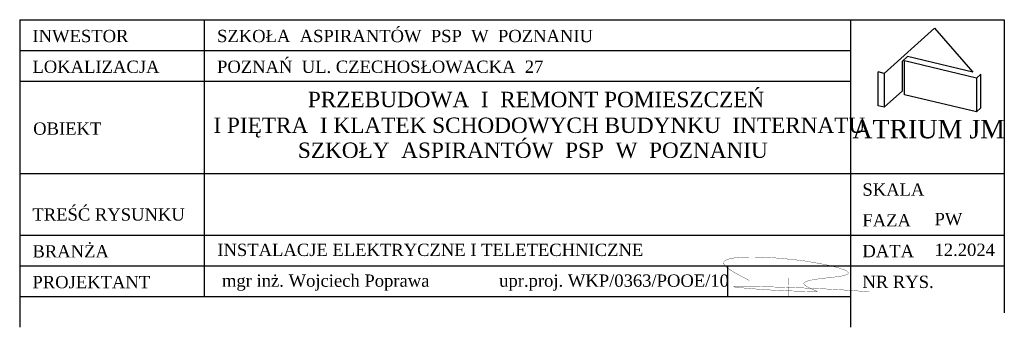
# Model space of a CAD drawing. Header units: millimetres. Extents: x -1600 to 0, y 0 to 500.
import ezdxf

# ---------------------------------------------------------------- set-up
doc = ezdxf.new("R2010")
doc.units = ezdxf.units.MM
doc.styles.add('NEWROMAN', font='TIMES.TTF')

# ---------------------------------------------------------------- blocks, each defined once
blk = doc.blocks.new('G$C78FDB23F')
at = {"color": 174, "const_width": 0.1}
for points in [[(-12.77, 2.49), (-14.11, 3.19), (-15.37, 3.85), (-16.42, 4.42), (-17.77, 5.19), (-18.65, 5.73), (-19.41, 6.24), (-19.98, 6.67), (-20.6, 7.22), (-20.93, 7.62), (-21.12, 8.03), (-21.09, 8.46), (-20.71, 8.9), (-20.39, 9.1), (-19.8, 9.35), (-19.11, 9.54), (-18.45, 9.68), (-17.45, 9.84), (-16.26, 9.96), (-15.02, 10.05), (-13.84, 10.1), (-12.31, 10.12), (-10.5, 10.11), (-8.91, 10.07), (-7.42, 10.01), (-5.18, 9.88), (-3.49, 9.75), (-1.08, 9.54), (1.68, 9.24), (4.69, 8.92), (7.91, 8.37), (11.24, 7.78), (13.39, 7.33), (15.87, 6.7), (17.25, 6.27), (18.45, 5.78), (19.02, 5.45), (19.36, 5.08), (19.36, 5.08), (19.39, 4.88), (19.29, 4.67), (19.01, 4.45), (18.69, 4.31), (18.36, 4.19), (18.07, 4.11), (17.65, 4.01), (17.23, 3.93), (16.3, 3.78), (15.32, 3.65), (14.34, 3.53), (12.87, 3.37), (11.1, 3.16), (9.6, 2.98), (8.26, 2.78), (7.07, 2.55), (6.03, 2.28), (5.59, 2.1), (5.17, 1.86), (5.02, 1.68), (4.96, 1.51), (4.99, 1.35), (5.07, 1.19), (5.18, 1.07), (5.48, 0.81), (5.87, 0.55), (6.29, 0.32), (6.83, 0.04), (7.66, -0.35), (8.26, -0.62), (8.9, -0.9), (9.38, -1.11), (5.45, -1.04), (2.95, -0.98), (1.29, -0.93), (-0.61, -0.86), (-2.73, -0.77), (-5.03, -0.66), (-7.06, -0.54), (-9.2, -0.39), (-11.46, -0.23), (-13.6, -0.05), (-15.24, 0.1), (-16.05, 0.18), (-16.89, 0.27), (-17.33, 0.33), (-17.74, 0.41), (-17.81, 0.43), (-17.85, 0.45), (-17.85, 0.47), (-17.81, 0.49), (-17.71, 0.51), (-17.57, 0.52), (-17.37, 0.54), (-17.09, 0.55), (-16.72, 0.56), (-16.11, 0.57), (-15.71, 0.57), (-14.81, 0.57), (-13.98, 0.56), (-12.65, 0.55), (-10.94, 0.52), (-9.72, 0.49), (-8.82, 0.47), (-6.54, 0.42), (-5.31, 0.38), (-2.71, 0.31), (-1.71, 0.28), (-0.24, 0.23), (1.1, 0.19), (3.36, 0.1), (5.06, 0.04), (6.45, -0.02), (7.4, -0.06), (9.17, -0.14), (11.82, -0.26), (13.91, -0.37), (17.15, -0.56), (20.36, -0.77), (23.33, -0.98), (25.35, -1.12), (26.25, -1.19)], [(0.09, 3.27), (0.03, 1.45), (-0.03, -1.45), (-0.01, -2.92)]]:
    blk.add_lwpolyline(points, dxfattribs=at)

msp = doc.modelspace()

# ---------------------------------------------------------------- linework, layer by layer
for p, q in [((-1600, 500), (0, 500)), ((-1600, 500), (-1600, 0)), ((-1300, 500), (-1300, 50)), ((-250, 500), (-250, 0)), ((-195.4, 412.8), (-113.7, 486.4)), ((-113.7, 486.4), (-51.2, 414.8)), ((-1600, 450), (-250, 450)), ((-165.7, 432.8), (-157.4, 440.3)), ((-165.7, 384.6), (-165.7, 432.8)), ((-162.1, 378), (-162.1, 433)), ((-45.4, 405), (-162.1, 433)), ((-51.2, 414.8), (-157.4, 440.3)), ((-205.1, 360.1), (-205.1, 415.1)), ((-195.4, 412.8), (-205.1, 415.1)), ((-45.4, 405), (-38, 411.7)), ((-38, 356.7), (-38, 411.7)), ((-1600, 400), (-250, 400)), ((-195.4, 357.8), (-165.7, 384.6)), ((-45.4, 350), (-162.1, 378)), ((-195.4, 357.8), (-205.1, 360.1)), ((-1600, 250), (0, 250)), ((-1600, 150), (0, 150)), ((-1600, 150), (0, 150)), ((-1600, 100), (0, 100)), ((-450, 100), (-450, 50)), ((-1600, 50), (-250, 50))]:
    msp.add_line(p, q)
at = {"ltscale": 3}
for p, q in [((0, 500), (0, 23.8)), ((-195.4, 412.8), (-195.4, 357.8)), ((-45.4, 405), (-45.4, 350)), ((-45.4, 350), (-38, 356.7))]:
    msp.add_line(p, q, dxfattribs=at)

# ---------------------------------------------------------------- block references
at = {"xscale": 5, "yscale": 5, "zscale": 5}
msp.add_blockref('G$C78FDB23F', (-350.5, 63.7), dxfattribs=at)

# ---------------------------------------------------------------- texts
at = {"style": 'NEWROMAN'}
for s, height, p in [('INWESTOR', 20, (-1579.3, 463.5)), ('SZKOŁA  ASPIRANTÓW  PSP  W  POZNANIU', 20, (-1279.3, 463.5)), ('LOKALIZACJA', 20, (-1579.3, 413.5)), ('POZNAŃ  UL. CZECHOSŁOWACKA  27', 20, (-1279.3, 413.5)), ('PRZEBUDOWA  I  REMONT POMIESZCZEŃ', 25, (-1131.7, 357.8)), ('I PIĘTRA  I KLATEK SCHODOWYCH BUDYNKU  INTERNATU', 25, (-1285.2, 315.9)), ('ATRIUM JM', 30, (-246.9, 307.2)), ('OBIEKT', 20, (-1578.1, 313)), ('SZKOŁY  ASPIRANTÓW  PSP  W  POZNANIU', 25, (-1147.9, 275.3)), ('SKALA', 20, (-230.6, 213.9)), ('TREŚĆ RYSUNKU', 20, (-1579.3, 173.4)), ('FAZA', 20, (-230.6, 163.9)), ('PW', 20, (-113.4, 166)), ('BRANŻA', 20, (-1579.3, 113.5)), ('INSTALACJE ELEKTRYCZNE I TELETECHNICZNE', 20, (-1278.9, 115.9)), ('DATA', 20, (-230.6, 113.9)), ('12.2024', 20, (-113.4, 116)), ('PROJEKTANT', 20, (-1579.3, 63.5)), (' mgr inż. Wojciech Poprawa               upr.proj. WKP/0363/POOE/10', 20, (-1278.9, 65.9)), ('NR RYS.', 20, (-230.6, 63.9))]:
    msp.add_text(s, height=height, dxfattribs=at).set_placement(p)

doc.saveas('drawing.dxf')
